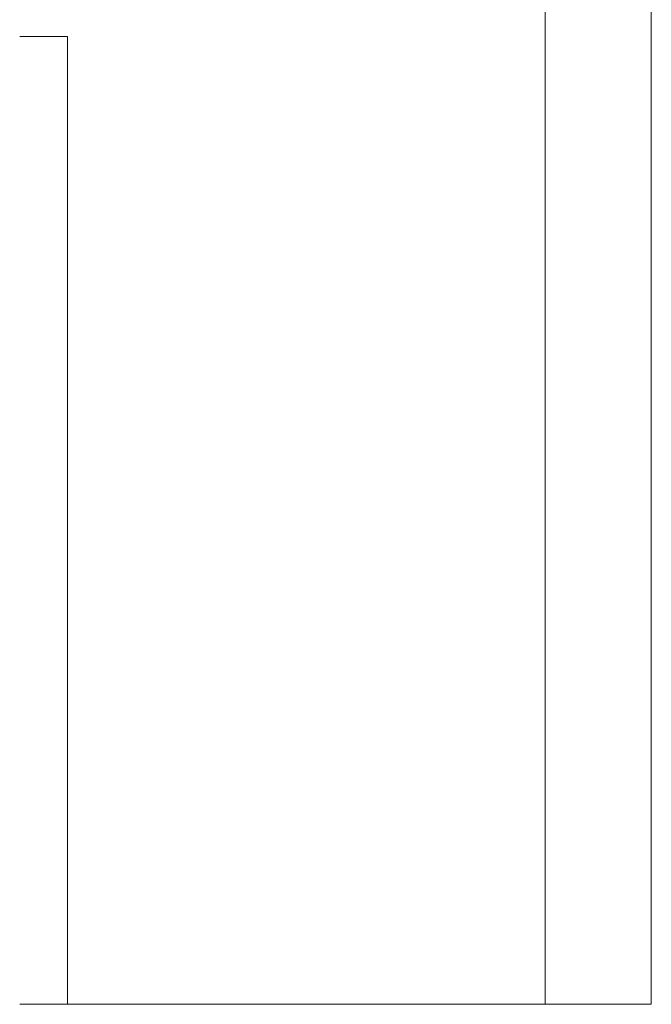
# Model space of a CAD drawing. Header units: millimetres. Extents: x -30280 to 309309, y -17460 to 4378.
# Tile 124 of 256: x 98930 to 100300, y -11436 to -9300. Entities that reach past the tile are written whole.
import ezdxf

# ---------------------------------------------------------------- set-up
doc = ezdxf.new("R2010")
doc.units = ezdxf.units.MM
doc.header["$MEASUREMENT"] = 0
doc.linetypes.add('Wipeout_Contour', pattern=[1000, 0, -1000])
for name, color, linetype, lineweight in [('P1_PLANTA PRIMERA_3_10_ESTR_Fotjats_Pluma_Nº__1', 7, 'Continuous', 5), ('P1_PLANTA PRIMERA_3_12_FAÇ_Façana_Pluma_Nº__47', 7, 'Continuous', 20), ('P1_PLANTA PRIMERA_3_12_FAÇ_Façana_Pluma_Nº__7', 7, 'Continuous', 5)]:
    doc.layers.add(name, color=color, linetype=linetype, lineweight=lineweight)
doc.layers.add('P1_PLANTA PRIMERA_3_12_FAÇ_Façana', color=7, linetype='Continuous')

msp = doc.modelspace()

# ---------------------------------------------------------------- wipeouts: each hides what was drawn before it
at = {"color": 254, "linetype": 'Wipeout_Contour', "lineweight": 0, "ltscale": 402700.414992}
msp.add_wipeout([(100299.9, -11436.1), (100299.9, -8136.1), (100069.9, -8136.1), (100069.9, -11436.1)], dxfattribs=at).dxf.layer = 'P1_PLANTA PRIMERA_3_12_FAÇ_Façana'
at = {"color": 254, "linetype": 'Wipeout_Contour', "lineweight": 0, "ltscale": 398123.23479}
msp.add_wipeout([(98930, -11436.1), (99033.8, -11436.1), (99033.8, -9336.1), (98930, -9336.1)], dxfattribs=at).dxf.layer = 'P1_PLANTA PRIMERA_3_12_FAÇ_Façana'

# ---------------------------------------------------------------- next in the draw order: linework, layer by layer
at = {"layer": 'P1_PLANTA PRIMERA_3_12_FAÇ_Façana_Pluma_Nº__7', "color": 7, "linetype": 'Continuous', "lineweight": 5}
msp.add_line((100299.9, -8136.1), (100299.9, -11436.1), dxfattribs=at)

# ---------------------------------------------------------------- next in the draw order: wipeouts: each hides what was drawn before it
at = {"color": 254, "linetype": 'Wipeout_Contour', "lineweight": 0, "ltscale": 599066.782282}
msp.add_wipeout([(100069.9, -8989.1), (98930, -8989.1), (98930, -9336.1), (99033.8, -9336.1), (99033.8, -11436.1), (100069.9, -11436.1)], dxfattribs=at).dxf.layer = 'P1_PLANTA PRIMERA_3_12_FAÇ_Façana'

# ---------------------------------------------------------------- next in the draw order: linework, layer by layer
at = {"layer": 'P1_PLANTA PRIMERA_3_10_ESTR_Fotjats_Pluma_Nº__1', "color": 7, "linetype": 'Continuous', "lineweight": 5}
msp.add_line((100299.9, -11436.1), (98930, -11436.1), dxfattribs=at)
at = {"layer": 'P1_PLANTA PRIMERA_3_12_FAÇ_Façana_Pluma_Nº__47', "color": 7, "linetype": 'Continuous', "lineweight": 20}
for p, q in [((100069.9, -8136.1), (100069.9, -11436.1)), ((98930, -9336.1), (99033.8, -9336.1)), ((99033.8, -9336.1), (99033.8, -11436.1))]:
    msp.add_line(p, q, dxfattribs=at)

doc.saveas('drawing.dxf')
